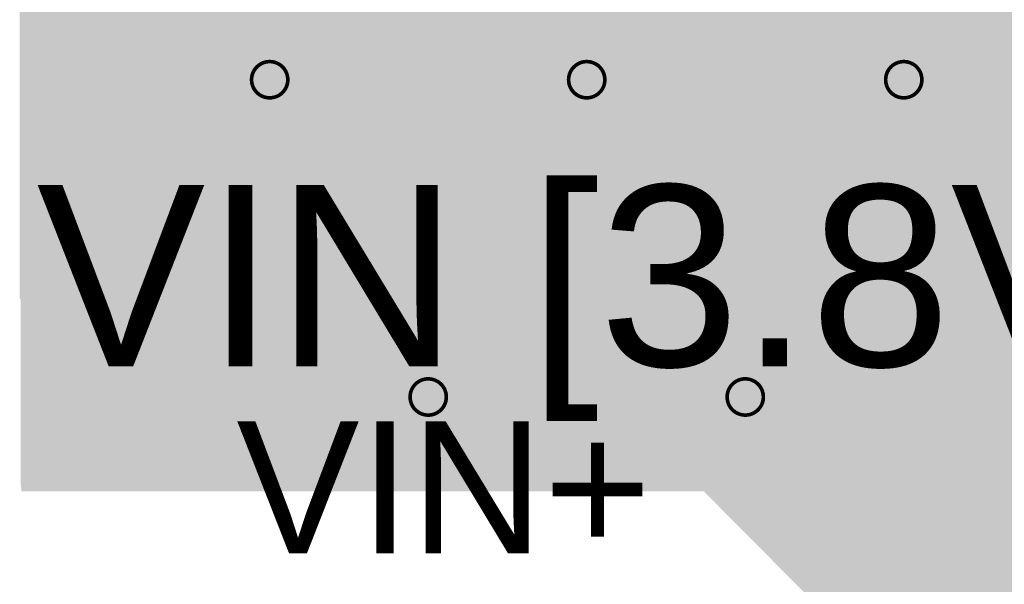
# Model space of a CAD drawing. Header units: inches. Extents: x -0.5 to 14.5, y -1.3 to 8.2.
# Tile 11 of 196: x 0.025 to 0.569, y 1.907 to 2.218. Entities that reach past the tile are written whole.
import ezdxf

# ---------------------------------------------------------------- set-up
doc = ezdxf.new("R2010")
doc.units = ezdxf.units.IN
doc.header["$MEASUREMENT"] = 0
for name, color, linetype in [('Bottom Layer', 5, 'Continuous'), ('Drill Drawing', 1, 'Continuous'), ('Signal Layer 1', 16, 'Continuous'), ('Signal Layer 2', 76, 'Continuous'), ('Top Layer', 1, 'Continuous'), ('Top Overlay', 2, 'Continuous'), ('Via Holes', 16, 'Continuous')]:
    doc.layers.add(name, color=color, linetype=linetype)
doc.styles.add('Arial', font='txt', dxfattribs={"height": 0.2})

msp = doc.modelspace()

# ---------------------------------------------------------------- hatches: boundary and pattern name
at = {"layer": 'Bottom Layer'}
h = msp.add_hatch(color=5, dxfattribs=at)
h.paths.add_polyline_path([(1.77899, 2.065), (1.66056, 2.065), (1.6578, 2.06684), (1.65, 2.06839), (1.62939, 2.06839), (1.62939, 2.36), (1.62784, 2.3678), (1.62637, 2.37), (1.62637, 2.3782), (1.61775, 2.3782), (1.6168, 2.37884), (1.609, 2.38039), (1.527, 2.38039), (1.5192, 2.37884), (1.51825, 2.3782), (1.50763, 2.3782), (1.50763, 2.36514), (1.50661, 2.36), (1.50661, 2.06839), (1.483, 2.06839), (1.4752, 2.06684), (1.47244, 2.065), (0.025, 2.065), (0.025, 2.975), (1.77899, 2.975)])
h.paths.add_polyline_path([(0.46, 2.94433), (0.4462, 2.94251), (0.43334, 2.93718), (0.42229, 2.92871), (0.41382, 2.91766), (0.40849, 2.9048), (0.40667, 2.891), (0.40849, 2.8772), (0.41382, 2.86434), (0.42229, 2.85329), (0.43334, 2.84482), (0.4462, 2.83949), (0.46, 2.83767), (0.4738, 2.83949), (0.48666, 2.84482), (0.49771, 2.85329), (0.50618, 2.86434), (0.51151, 2.8772), (0.51333, 2.891), (0.51151, 2.9048), (0.50618, 2.91766), (0.49771, 2.92871), (0.48666, 2.93718), (0.4738, 2.94251)], flags=0)
h.paths.add_polyline_path([(0.26049, 2.91766), (0.23853, 2.91766), (0.21677, 2.91479), (0.19556, 2.90911), (0.17528, 2.90071), (0.15626, 2.88973), (0.13885, 2.87637), (0.12332, 2.86084), (0.10996, 2.84343), (0.09898, 2.82441), (0.09058, 2.80413), (0.08489, 2.78292), (0.08203, 2.76116), (0.08203, 2.7392), (0.08489, 2.71744), (0.09058, 2.69623), (0.09898, 2.67595), (0.10996, 2.65693), (0.12332, 2.63951), (0.13885, 2.62399), (0.15626, 2.61063), (0.17528, 2.59965), (0.19556, 2.59125), (0.21677, 2.58556), (0.23853, 2.5827), (0.26049, 2.5827), (0.28225, 2.58556), (0.30346, 2.59125), (0.32374, 2.59965), (0.34276, 2.61063), (0.36017, 2.62399), (0.3757, 2.63951), (0.38906, 2.65693), (0.40004, 2.67595), (0.40844, 2.69623), (0.41412, 2.71744), (0.41699, 2.7392), (0.41699, 2.76116), (0.41412, 2.78292), (0.40844, 2.80413), (0.40004, 2.82441), (0.38906, 2.84343), (0.3757, 2.86084), (0.36017, 2.87637), (0.34276, 2.88973), (0.32374, 2.90071), (0.30346, 2.90911), (0.28225, 2.91479)], flags=0)
h = msp.add_hatch(color=5, dxfattribs=at)
edge = h.paths.add_edge_path()
edge.add_arc((0.163, 2.185), 0.00984, 0, 360)
h = msp.add_hatch(color=5, dxfattribs=at)
edge = h.paths.add_edge_path()
edge.add_arc((0.338, 2.185), 0.00984, 0, 360)
h = msp.add_hatch(color=5, dxfattribs=at)
edge = h.paths.add_edge_path()
edge.add_arc((0.513, 2.185), 0.00984, 0, 360)
msp.add_hatch(color=5, dxfattribs=at).paths.add_polyline_path([(1.476, 2.067), (1.4752, 2.06684), (1.46858, 2.06242), (1.46416, 2.0558), (1.46261, 2.048), (1.46261, 1.767), (1.381, 1.767), (1.381, 1.7578), (1.37965, 1.7567), (1.32729, 1.7567), (1.32575, 1.75639), (0.839, 1.75639), (0.8312, 1.75484), (0.82458, 1.75042), (0.8243, 1.75), (0.6094, 1.75), (0.403, 1.95755), (0.403, 1.95821), (0.10003, 1.95821), (0.10003, 1.95821), (0.10003, 1.95821), (0.09503, 1.95806), (0.02593, 1.95806), (0.02549, 1.96288), (0.02549, 2.072), (1.47551, 2.072)])
h = msp.add_hatch(color=5, dxfattribs=at)
edge = h.paths.add_edge_path()
edge.add_arc((0.2505, 2.01), 0.00984, 0, 360)
h = msp.add_hatch(color=5, dxfattribs=at)
edge = h.paths.add_edge_path()
edge.add_arc((0.4255, 2.01), 0.00984, 0, 360)
at = {"layer": 'Signal Layer 1'}
h = msp.add_hatch(color=16, dxfattribs=at)
h.paths.add_polyline_path([(1.7785, 2.064), (0.0255, 2.064), (0.0255, 2.975), (1.7785, 2.975)])
h.paths.add_polyline_path([(0.26049, 2.91766), (0.23853, 2.91766), (0.21677, 2.91479), (0.19556, 2.90911), (0.17528, 2.90071), (0.15626, 2.88973), (0.13885, 2.87637), (0.12332, 2.86084), (0.10996, 2.84343), (0.09898, 2.82441), (0.09058, 2.80413), (0.08489, 2.78292), (0.08203, 2.76116), (0.08203, 2.7392), (0.08489, 2.71744), (0.09058, 2.69623), (0.09898, 2.67595), (0.10996, 2.65693), (0.12332, 2.63951), (0.13885, 2.62399), (0.15626, 2.61063), (0.17528, 2.59965), (0.19556, 2.59125), (0.21677, 2.58556), (0.23853, 2.5827), (0.26049, 2.5827), (0.28225, 2.58556), (0.30346, 2.59125), (0.32374, 2.59965), (0.34276, 2.61063), (0.36017, 2.62399), (0.3757, 2.63951), (0.38906, 2.65693), (0.40004, 2.67595), (0.40844, 2.69623), (0.41412, 2.71744), (0.41699, 2.7392), (0.41699, 2.76116), (0.41412, 2.78292), (0.40844, 2.80413), (0.40004, 2.82441), (0.38906, 2.84343), (0.3757, 2.86084), (0.36017, 2.87637), (0.34276, 2.88973), (0.32374, 2.90071), (0.30346, 2.90911), (0.28225, 2.91479)], flags=0)
h = msp.add_hatch(color=16, dxfattribs=at)
edge = h.paths.add_edge_path()
edge.add_arc((0.163, 2.185), 0.00984, 0, 360)
h = msp.add_hatch(color=16, dxfattribs=at)
edge = h.paths.add_edge_path()
edge.add_arc((0.338, 2.185), 0.00984, 0, 360)
h = msp.add_hatch(color=16, dxfattribs=at)
edge = h.paths.add_edge_path()
edge.add_arc((0.513, 2.185), 0.00984, 0, 360)
msp.add_hatch(color=16, dxfattribs=at).paths.add_polyline_path([(1.485, 1.767), (1.381, 1.767), (1.381, 1.553), (0.839, 1.553), (0.839, 1.75), (0.60936, 1.75), (0.583, 1.77651), (0.583, 1.958), (0.026, 1.958), (0.02549, 1.96279), (0.02549, 2.067), (1.485, 2.067)])
h = msp.add_hatch(color=16, dxfattribs=at)
edge = h.paths.add_edge_path()
edge.add_arc((0.2505, 2.01), 0.00984, 0, 360)
h = msp.add_hatch(color=16, dxfattribs=at)
edge = h.paths.add_edge_path()
edge.add_arc((0.4255, 2.01), 0.00984, 0, 360)
at = {"layer": 'Signal Layer 2'}
h = msp.add_hatch(color=76, dxfattribs=at)
h.paths.add_polyline_path([(1.7785, 2.04779), (0.0255, 2.04779), (0.0255, 2.974), (1.7785, 2.974)])
h.paths.add_polyline_path([(0.26049, 2.91766), (0.23853, 2.91766), (0.21677, 2.91479), (0.19556, 2.90911), (0.17528, 2.90071), (0.15626, 2.88973), (0.13885, 2.87637), (0.12332, 2.86084), (0.10996, 2.84343), (0.09898, 2.82441), (0.09058, 2.80413), (0.08489, 2.78292), (0.08203, 2.76116), (0.08203, 2.7392), (0.08489, 2.71744), (0.09058, 2.69623), (0.09898, 2.67595), (0.10996, 2.65693), (0.12332, 2.63951), (0.13885, 2.62399), (0.15626, 2.61063), (0.17528, 2.59965), (0.19556, 2.59125), (0.21677, 2.58556), (0.23853, 2.5827), (0.26049, 2.5827), (0.28225, 2.58556), (0.30346, 2.59125), (0.32374, 2.59965), (0.34276, 2.61063), (0.36017, 2.62399), (0.3757, 2.63951), (0.38906, 2.65693), (0.40004, 2.67595), (0.40844, 2.69623), (0.41412, 2.71744), (0.41699, 2.7392), (0.41699, 2.76116), (0.41412, 2.78292), (0.40844, 2.80413), (0.40004, 2.82441), (0.38906, 2.84343), (0.3757, 2.86084), (0.36017, 2.87637), (0.34276, 2.88973), (0.32374, 2.90071), (0.30346, 2.90911), (0.28225, 2.91479)], flags=0)
h = msp.add_hatch(color=76, dxfattribs=at)
edge = h.paths.add_edge_path()
edge.add_arc((0.163, 2.185), 0.00984, 0, 360)
h = msp.add_hatch(color=76, dxfattribs=at)
edge = h.paths.add_edge_path()
edge.add_arc((0.338, 2.185), 0.00984, 0, 360)
h = msp.add_hatch(color=76, dxfattribs=at)
edge = h.paths.add_edge_path()
edge.add_arc((0.513, 2.185), 0.00984, 0, 360)
h = msp.add_hatch(color=76, dxfattribs=at)
h.paths.add_polyline_path([(1.83304, 2.06252), (1.80681, 2.02781), (1.80182, 2.02746), (1.80133, 2.02796), (1.79398, 2.031), (1.78602, 2.031), (1.77867, 2.02796), (1.77304, 2.02233), (1.77, 2.01498), (1.77, 2.00702), (1.77304, 1.99967), (1.77867, 1.99404), (1.77937, 1.99149), (1.74197, 1.942), (1.73602, 1.942), (1.72867, 1.93896), (1.72304, 1.93333), (1.72, 1.92598), (1.72, 1.91802), (1.72136, 1.91473), (1.62813, 1.79135), (1.49501, 1.79139), (1.49117, 1.79063), (1.48734, 1.78989), (1.48728, 1.78985), (1.4872, 1.78984), (1.48396, 1.78767), (1.48069, 1.78552), (1.47069, 1.77567), (1.47065, 1.77561), (1.47058, 1.77557), (1.46841, 1.77232), (1.46622, 1.76909), (1.4662, 1.76902), (1.46616, 1.76895), (1.46577, 1.767), (1.381, 1.767), (1.381, 1.553), (0.839, 1.553), (0.839, 1.75), (0.60936, 1.75), (0.584, 1.7755), (0.584, 1.958), (0.026, 1.958), (0.02549, 1.96279), (0.02549, 2.067), (1.83081, 2.067)])
h.paths.add_polyline_path([(1.69398, 2.03), (1.68602, 2.03), (1.67867, 2.02696), (1.67304, 2.02133), (1.67, 2.01398), (1.67, 2.00602), (1.67304, 1.99867), (1.67867, 1.99304), (1.68602, 1.99), (1.69398, 1.99), (1.70133, 1.99304), (1.70696, 1.99867), (1.71, 2.00602), (1.71, 2.01398), (1.70696, 2.02133), (1.70133, 2.02696)], flags=0)
h = msp.add_hatch(color=76, dxfattribs=at)
edge = h.paths.add_edge_path()
edge.add_arc((0.2505, 2.01), 0.00984, 0, 360)
h = msp.add_hatch(color=76, dxfattribs=at)
edge = h.paths.add_edge_path()
edge.add_arc((0.4255, 2.01), 0.00984, 0, 360)
at = {"layer": 'Top Layer'}
h = msp.add_hatch(color=1, dxfattribs=at)
h.paths.add_polyline_path([(1.779, 2.064), (0.025, 2.064), (0.025, 2.975), (1.779, 2.975)])
h.paths.add_polyline_path([(0.46, 2.94433), (0.4462, 2.94251), (0.43334, 2.93718), (0.42229, 2.92871), (0.41382, 2.91766), (0.40849, 2.9048), (0.40667, 2.891), (0.40849, 2.8772), (0.41382, 2.86434), (0.42229, 2.85329), (0.43334, 2.84482), (0.4462, 2.83949), (0.46, 2.83767), (0.4738, 2.83949), (0.48666, 2.84482), (0.49771, 2.85329), (0.50618, 2.86434), (0.51151, 2.8772), (0.51333, 2.891), (0.51151, 2.9048), (0.50618, 2.91766), (0.49771, 2.92871), (0.48666, 2.93718), (0.4738, 2.94251)], flags=0)
h.paths.add_polyline_path([(0.26049, 2.91766), (0.23853, 2.91766), (0.21677, 2.91479), (0.19556, 2.90911), (0.17528, 2.90071), (0.15626, 2.88973), (0.13885, 2.87637), (0.12332, 2.86084), (0.10996, 2.84343), (0.09898, 2.82441), (0.09058, 2.80413), (0.08489, 2.78292), (0.08203, 2.76116), (0.08203, 2.7392), (0.08489, 2.71744), (0.09058, 2.69623), (0.09898, 2.67595), (0.10996, 2.65693), (0.12332, 2.63951), (0.13885, 2.62399), (0.15626, 2.61063), (0.17528, 2.59965), (0.19556, 2.59125), (0.21677, 2.58556), (0.23853, 2.5827), (0.26049, 2.5827), (0.28225, 2.58556), (0.30346, 2.59125), (0.32374, 2.59965), (0.34276, 2.61063), (0.36017, 2.62399), (0.3757, 2.63951), (0.38906, 2.65693), (0.40004, 2.67595), (0.40844, 2.69623), (0.41412, 2.71744), (0.41699, 2.7392), (0.41699, 2.76116), (0.41412, 2.78292), (0.40844, 2.80413), (0.40004, 2.82441), (0.38906, 2.84343), (0.3757, 2.86084), (0.36017, 2.87637), (0.34276, 2.88973), (0.32374, 2.90071), (0.30346, 2.90911), (0.28225, 2.91479)], flags=0)
h = msp.add_hatch(color=1, dxfattribs=at)
edge = h.paths.add_edge_path()
edge.add_arc((0.163, 2.185), 0.00984, 0, 360)
h = msp.add_hatch(color=1, dxfattribs=at)
edge = h.paths.add_edge_path()
edge.add_arc((0.338, 2.185), 0.00984, 0, 360)
h = msp.add_hatch(color=1, dxfattribs=at)
edge = h.paths.add_edge_path()
edge.add_arc((0.513, 2.185), 0.00984, 0, 360)
msp.add_hatch(color=1, dxfattribs=at).paths.add_polyline_path([(1.48515, 1.77194), (1.485, 1.767), (1.381, 1.767), (1.381, 1.55288), (0.839, 1.55288), (0.839, 1.75), (0.60951, 1.75), (0.584, 1.77565), (0.584, 1.958), (0.1, 1.958), (0.026, 1.958), (0.02549, 1.96279), (0.02549, 2.06688), (1.48515, 2.06688)])
h = msp.add_hatch(color=1, dxfattribs=at)
edge = h.paths.add_edge_path()
edge.add_arc((0.2505, 2.01), 0.00984, 0, 360)
h = msp.add_hatch(color=1, dxfattribs=at)
edge = h.paths.add_edge_path()
edge.add_arc((0.4255, 2.01), 0.00984, 0, 360)
at = {"layer": 'Via Holes'}
h = msp.add_hatch(color=7, dxfattribs=at)
edge = h.paths.add_edge_path()
edge.add_arc((0.163, 2.185), 0.00394, 0, 360)
h = msp.add_hatch(color=7, dxfattribs=at)
edge = h.paths.add_edge_path()
edge.add_arc((0.338, 2.185), 0.00394, 0, 360)
h = msp.add_hatch(color=7, dxfattribs=at)
edge = h.paths.add_edge_path()
edge.add_arc((0.513, 2.185), 0.00394, 0, 360)
h = msp.add_hatch(color=7, dxfattribs=at)
edge = h.paths.add_edge_path()
edge.add_arc((0.2505, 2.01), 0.00394, 0, 360)
h = msp.add_hatch(color=7, dxfattribs=at)
edge = h.paths.add_edge_path()
edge.add_arc((0.4255, 2.01), 0.00394, 0, 360)

# ---------------------------------------------------------------- linework, layer by layer
at = {"layer": 'Drill Drawing'}
for points in [[(0.173, 2.185, 0.002, 0.002, 1), (0.153, 2.185, 0.002, 0.002, 1)], [(0.348, 2.185, 0.002, 0.002, 1), (0.328, 2.185, 0.002, 0.002, 1)], [(0.523, 2.185, 0.002, 0.002, 1), (0.503, 2.185, 0.002, 0.002, 1)], [(0.1525, 2.185, 0.001, 0.001, 1), (0.1535, 2.185, 0.001, 0.001, 1)], [(0.1725, 2.185, 0.001, 0.001, 1), (0.1735, 2.185, 0.001, 0.001, 1)], [(0.3275, 2.185, 0.001, 0.001, 1), (0.3285, 2.185, 0.001, 0.001, 1)], [(0.3475, 2.185, 0.001, 0.001, 1), (0.3485, 2.185, 0.001, 0.001, 1)], [(0.5025, 2.185, 0.001, 0.001, 1), (0.5035, 2.185, 0.001, 0.001, 1)], [(0.5225, 2.185, 0.001, 0.001, 1), (0.5235, 2.185, 0.001, 0.001, 1)], [(0.2605, 2.01, 0.002, 0.002, 1), (0.2405, 2.01, 0.002, 0.002, 1)], [(0.4355, 2.01, 0.002, 0.002, 1), (0.4155, 2.01, 0.002, 0.002, 1)], [(0.24, 2.01, 0.001, 0.001, 1), (0.241, 2.01, 0.001, 0.001, 1)], [(0.26, 2.01, 0.001, 0.001, 1), (0.261, 2.01, 0.001, 0.001, 1)], [(0.415, 2.01, 0.001, 0.001, 1), (0.416, 2.01, 0.001, 0.001, 1)], [(0.435, 2.01, 0.001, 0.001, 1), (0.436, 2.01, 0.001, 0.001, 1)]]:
    msp.add_lwpolyline(points, format="xyseb", close=True, dxfattribs=at)

# ---------------------------------------------------------------- texts
at = {"layer": 'Top Overlay', "style": 'Arial'}
for s, height, p in [('VIN [3.8V to (65V-|VOUT|)]', 0.1, (0.0343, 2.02687)), ('VIN+', 0.072835, (0.14469, 1.92368))]:
    msp.add_text(s, height=height, dxfattribs=at).set_placement(p)

doc.saveas('drawing.dxf')
